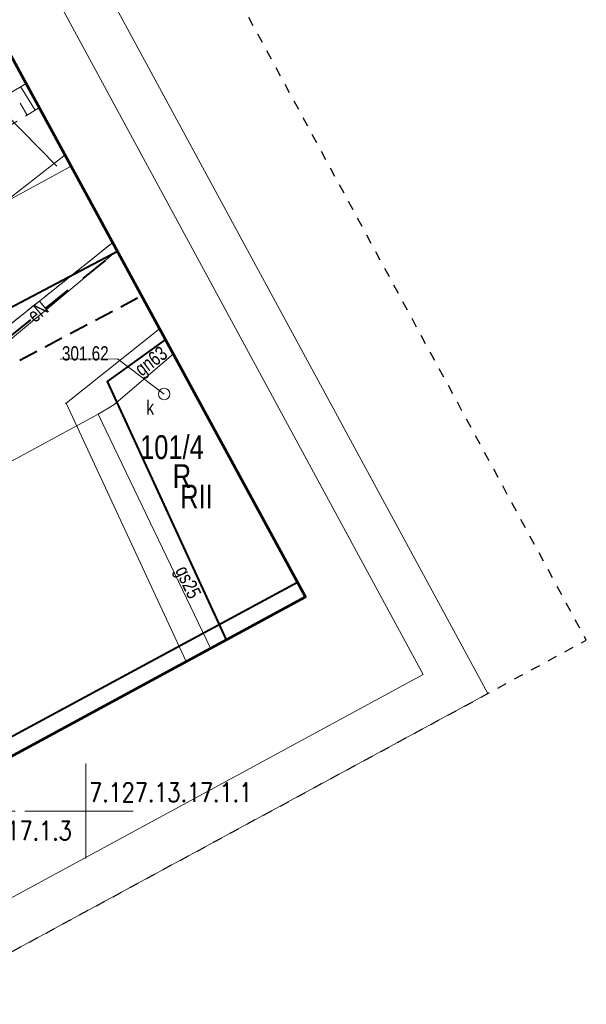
# Model space of a CAD drawing. Header units: metres. Extents: x 7437397 to 7437776, y 5556446 to 5556944.
# Tile 43 of 45: x 7437747 to 7437776, y 5556740 to 5556792. Entities that reach past the tile are written whole.
import ezdxf
from ezdxf.enums import TextEntityAlignment as Align

# ---------------------------------------------------------------- set-up
doc = ezdxf.new("R2010")
doc.units = ezdxf.units.M
doc.header["$MEASUREMENT"] = 0
for name, pattern in [('BUBZ01-500', [1.75, 1.25, -0.5]), ('EGBO02-500', [2.5, 1.5, -1]), ('EGBU01-500', [1, 0.5, -0.5]), ('KTCR02-500', [1.5, 1, -0.5]), ('KTJZ01-500', [2, 1.5, -0.5]), ('PTRW01_01-500', [1, 0.5, -0.5])]:
    doc.linetypes.add(name, pattern=pattern)
for name, color, linetype, lineweight in [('203-Punkt załamania granicy działki nie stabilizowany', 7, 'Continuous', 5), ('506-Właz okrągły-SK', 7, 'Continuous', 5), ('_arkusz', 7, 'Continuous', 13), ('BUBZ01', 250, 'Continuous', 5), ('BUIB02_01', 250, 'Continuous', 5), ('EGBD03', 250, 'Continuous', 5), ('EGBK02', 250, 'Continuous', 5), ('EGBO02', 250, 'Continuous', 5), ('EGBP04_03', 250, 'Continuous', 5), ('EGBU01', 250, 'Continuous', 5), ('KTOK05_01', 250, 'Continuous', 5), ('MPZP', 250, 'Continuous', 5), ('SUPE', 250, 'Continuous', 5), ('SUPG_01', 250, 'Continuous', 5), ('SUUS22_01_K', 250, 'Continuous', 5), ('Warstwa 1', 250, 'Continuous', 5), ('Warstwa 2', 250, 'Continuous', 5), ('Warstwa 3', 250, 'Continuous', 5)]:
    doc.layers.add(name, color=color, linetype=linetype, lineweight=lineweight)
doc.styles.get("Standard").update_dxf_attribs({"font": 'txt.shx', "width": 0.75})
doc.linetypes.add('KTOK05_01-500', pattern='A,3.75,[13,dgnlstyle-rozp_2015.shx,S=0.002778,R=0,X=0,Y=0],3.75', length=7.5)

# ---------------------------------------------------------------- blocks, each defined once
blk = doc.blocks.new('203')
at = {"layer": '203-Punkt załamania granicy działki nie stabilizowany', "linetype": 'Continuous', "lineweight": 13}
h = blk.add_hatch(color=96, dxfattribs=at)
edge = h.paths.add_edge_path()
edge.add_arc((0, 0), 0.45, 0, 360)
blk = doc.blocks.new('506')
at = {"layer": '506-Właz okrągły-SK', "color": 0, "linetype": 'Continuous', "lineweight": 13}
blk.add_circle((0, 0), 3, dxfattribs=at)

msp = doc.modelspace()

# ---------------------------------------------------------------- linework, layer by layer
at = {"layer": '_arkusz', "flags": 128}
for points in [[(7437515.216, 5556617.416), (7437771.128, 5556756.173), (7437674.245, 5556934.858), (7437418.332, 5556796.101), (7437515.216, 5556617.416)], [(7437515.216, 5556617.416), (7437771.128, 5556756.173), (7437674.245, 5556934.858), (7437418.332, 5556796.101), (7437515.216, 5556617.416)], [(7437516.222, 5556620.805), (7437767.739, 5556757.179), (7437673.239, 5556931.468), (7437421.721, 5556795.095), (7437516.222, 5556620.805)], [(7437516.222, 5556620.805), (7437767.739, 5556757.179), (7437673.239, 5556931.468), (7437421.721, 5556795.095), (7437516.222, 5556620.805)]]:
    msp.add_lwpolyline(points, close=True, dxfattribs=at)
at = {"layer": 'BUBZ01', "color": 7, "linetype": 'BUBZ01-500', "lineweight": 13, "flags": 128}
for points in [[(7437746.872, 5556788.228), (7437746.063, 5556789.713), (7437714.33, 5556770.76), (7437685.28, 5556754.57), (7437683.59, 5556751.04), (7437715.37, 5556769.47), (7437746.872, 5556788.228)], [(7437747.563, 5556786.957), (7437746.872, 5556788.228), (7437715.37, 5556769.47), (7437683.59, 5556751.04), (7437684.27, 5556749.84), (7437716.3, 5556767.98), (7437747.563, 5556786.957)]]:
    msp.add_lwpolyline(points, close=True, dxfattribs=at)
at = {"layer": 'BUBZ01', "color": 7, "linetype": 'Continuous', "lineweight": 13, "flags": 128}
for points in [[(7437747.34, 5556786.82), (7437746.58, 5556788.06)], [(7437746.92, 5556786.57), (7437746.55, 5556787.19)]]:
    msp.add_lwpolyline(points, dxfattribs=at)
at = {"layer": 'BUIB02_01', "color": 212, "linetype": 'Continuous', "lineweight": 40}
msp.add_line((7437677.78, 5556740.325), (7437751.665, 5556779.421), dxfattribs=at)
at = {"layer": 'EGBD03', "color": 96, "linetype": 'Continuous', "lineweight": 13, "flags": 128}
for points in [[(7437740.481, 5556786.672), (7437745.757, 5556786.672), (7437748.476, 5556783.876)], [(7437745.69, 5556781.96), (7437748.912, 5556784.479)], [(7437745.69, 5556781.96), (7437749.241, 5556783.875)], [(7437743.03, 5556773.18), (7437751.421, 5556779.869)], [(7437748.97, 5556771.43), (7437753.885, 5556775.343)], [(7437748.97, 5556771.43), (7437755.273, 5556757.861)]]:
    msp.add_lwpolyline(points, dxfattribs=at)
at = {"layer": 'EGBO02', "color": 96, "linetype": 'EGBO02-500', "lineweight": 40, "flags": 128}
msp.add_lwpolyline([(7437509.408, 5556641.775), (7437527.366, 5556653.573), (7437535.53, 5556659.046), (7437540.808, 5556662.655), (7437546.047, 5556666.094), (7437546.417, 5556666.344), (7437547.687, 5556667.174), (7437556.491, 5556673.156), (7437559.221, 5556675.006), (7437566.622, 5556680.047), (7437572.551, 5556684.096), (7437578.927, 5556688.403), (7437581.512, 5556689.607), (7437586.468, 5556691.935), (7437596.734, 5556696.524), (7437608.998, 5556702.025), (7437613.531, 5556704.147), (7437646.901, 5556719.682), (7437664.231, 5556728.731), (7437679.981, 5556736.007), (7437721.816, 5556755.672), (7437743.341, 5556772.789), (7437751.664, 5556779.423)], dxfattribs=at)
at = {"layer": 'EGBU01', "color": 96, "linetype": 'EGBU01-500', "lineweight": 13, "flags": 128}
for points in [[(7437743.03, 5556773.18), (7437751.421, 5556779.869)], [(7437751.421, 5556779.869), (7437743.03, 5556773.18)]]:
    msp.add_lwpolyline(points, dxfattribs=at)
at = {"layer": 'KTOK05_01', "color": 7, "linetype": 'KTOK05_01-500', "lineweight": 40, "flags": 128}
msp.add_lwpolyline([(7437754.19, 5556774.782), (7437754.19, 5556774.782), (7437751.12, 5556772.56), (7437757.372, 5556758.999)], dxfattribs=at)
at = {"layer": 'MPZP', "color": 212, "linetype": 'KTCR02-500', "lineweight": 40, "flags": 128}
msp.add_lwpolyline([(7437480.406, 5556653.046), (7437497.678, 5556655.366), (7437530.257, 5556663.123), (7437555.691, 5556673.002), (7437601.685, 5556696.111), (7437651.01, 5556723.248), (7437712.92, 5556755.928), (7437752.943, 5556777.073)], dxfattribs=at)
at = {"layer": 'MPZP', "color": 212, "linetype": 'KTOK05_01-500', "lineweight": 40, "flags": 128}
msp.add_lwpolyline([(7437495.183, 5556636.991), (7437534.91, 5556646.91), (7437607.002, 5556679.825), (7437691.32, 5556724.349), (7437761.13, 5556762.033)], dxfattribs=at)
at = {"layer": 'SUPE', "color": 1, "linetype": 'Continuous', "lineweight": 13, "flags": 128}
msp.add_lwpolyline([(7437721.28, 5556756.27), (7437738.7, 5556768.66), (7437751.649, 5556779.45)], dxfattribs=at)
at = {"layer": 'SUPG_01', "color": 52, "linetype": 'Continuous', "lineweight": 13, "flags": 128}
for points in [[(7437754.608, 5556774.015), (7437751.48, 5556771.35)], [(7437619.69, 5556696.07), (7437615.88, 5556703.29), (7437662.91, 5556726.18), (7437714.76, 5556751.4), (7437750.66, 5556770.86), (7437751.48, 5556771.35)], [(7437750.66, 5556770.86), (7437756.549, 5556758.552)]]:
    msp.add_lwpolyline(points, dxfattribs=at)
at = {"layer": 'SUUS22_01_K', "color": 7, "linetype": 'Continuous', "lineweight": 13, "flags": 128}
msp.add_lwpolyline([(7437754.12, 5556771.91), (7437751.665, 5556773.754), (7437748.664, 5556773.745)], dxfattribs=at)
at = {"layer": 'Warstwa 1', "color": 7, "linetype": 'KTJZ01-500', "lineweight": 13}
msp.add_line((7437740.793, 5556750), (7437750, 5556750), dxfattribs=at)
at = {"layer": 'Warstwa 1', "color": 207, "linetype": 'Continuous', "lineweight": 53, "true_color": 0x6e1e6e, "flags": 128}
msp.add_lwpolyline([(7437466.384, 5556694.725), (7437479.253, 5556654.299), (7437507.556, 5556623.548), (7437507.556, 5556623.548), (7437761.553, 5556761.255), (7437724.258, 5556829.774), (7437466.384, 5556694.725)], close=True, dxfattribs=at)
at = {"layer": 'Warstwa 2', "color": 5, "linetype": 'PTRW01_01-500', "lineweight": 30, "flags": 128}
msp.add_lwpolyline([(7437497.381, 5556607.746), (7437776.307, 5556758.981), (7437676.21, 5556943.59), (7437397.285, 5556792.356), (7437497.381, 5556607.746)], close=True, dxfattribs=at)
at = {"layer": 'Warstwa 3', "color": 7, "linetype": 'Continuous', "lineweight": 0}
for p, q in [((7437750, 5556752.5), (7437750, 5556750)), ((7437747.5, 5556750), (7437752.5, 5556750)), ((7437747.5, 5556750), (7437752.5, 5556750)), ((7437750, 5556750), (7437750, 5556747.5))]:
    msp.add_line(p, q, dxfattribs=at)

# ---------------------------------------------------------------- block references
at = {"layer": 'EGBP04_03', "color": 96, "linetype": 'Continuous', "lineweight": 13, "xscale": 0.1, "yscale": 0.1, "zscale": 0.1}
msp.add_blockref('203', (7437748.97, 5556771.43), dxfattribs=at)
at = {"layer": 'SUUS22_01_K', "color": 7, "linetype": 'Continuous', "lineweight": 13, "xscale": 0.1, "yscale": 0.1, "zscale": 0.1}
msp.add_blockref('506', (7437754.12, 5556771.91), dxfattribs=at)

# ---------------------------------------------------------------- texts
at = {"layer": 'EGBD03', "color": 96, "linetype": 'Continuous', "lineweight": 30, "insert": (7437752.857, 5556768.475), "char_height": 1.25, "attachment_point": 7, "line_spacing_factor": 0.6}
msp.add_mtext('\\FWORKING_1250;\\H1x;\\W0.8;101/4', dxfattribs=at)
at = {"layer": 'EGBK02', "color": 96, "linetype": 'Continuous', "lineweight": 30, "insert": (7437754.962, 5556767.151), "char_height": 1.25, "attachment_point": 1, "line_spacing_factor": 0.6}
msp.add_mtext('\\FWORKING_1250;\\H1x;\\W0.8;RII', dxfattribs=at)
at = {"layer": 'EGBU01', "color": 96, "linetype": 'Continuous', "lineweight": 30, "insert": (7437754.573, 5556766.972), "char_height": 1.25, "attachment_point": 7, "line_spacing_factor": 0.6}
msp.add_mtext('\\FWORKING_1250;\\H1x;\\W0.8;R', dxfattribs=at)
at = {"layer": 'SUPE', "color": 1, "linetype": 'Continuous', "lineweight": 13, "insert": (7437747.34, 5556775.616), "char_height": 0.75, "attachment_point": 7, "rotation": 39.731, "line_spacing_factor": 0.6}
msp.add_mtext('\\FWORKING_1250;\\H1x;\\W0.8;eN', dxfattribs=at)
at = {"layer": 'SUPG_01', "color": 7, "linetype": 'Continuous', "lineweight": 13, "char_height": 0.75, "attachment_point": 7, "line_spacing_factor": 0.6}
for s, insert, rotation in [('\\FWORKING_1250;\\H1x;\\W0.8;gn63', (7437753.074, 5556772.629), 36.935), ('\\FWORKING_1250;\\H1x;\\W0.8;gs25', (7437754.477, 5556762.553), 295.49)]:
    msp.add_mtext(s, dxfattribs=dict(at, insert=insert, rotation=rotation))
at = {"layer": 'SUUS22_01_K', "color": 36, "linetype": 'Continuous', "lineweight": 13, "insert": (7437748.751, 5556773.661), "char_height": 0.75, "attachment_point": 7, "line_spacing_factor": 0.6}
msp.add_mtext('\\FWORKING_1250;\\H1x;\\W0.8;301.62', dxfattribs=at)
at = {"layer": 'SUUS22_01_K', "color": 7, "linetype": 'Continuous', "lineweight": 13, "insert": (7437753.19, 5556770.83), "char_height": 0.75, "attachment_point": 7, "line_spacing_factor": 0.6}
msp.add_mtext('\\FWORKING_1250;\\H1x;\\W0.8;k', dxfattribs=at)
at = {"layer": 'Warstwa 3', "color": 7, "linetype": 'Continuous', "lineweight": 13, "width": 0.8}
for s, p in [('7.127.13.17.1.1', (7437754.463, 5556750.979)), ('7.127.13.17.1.3', (7437744.977, 5556748.969))]:
    msp.add_text(s, height=1, dxfattribs=at).set_placement(p, align=Align.MIDDLE_CENTER)

doc.saveas('drawing.dxf')
